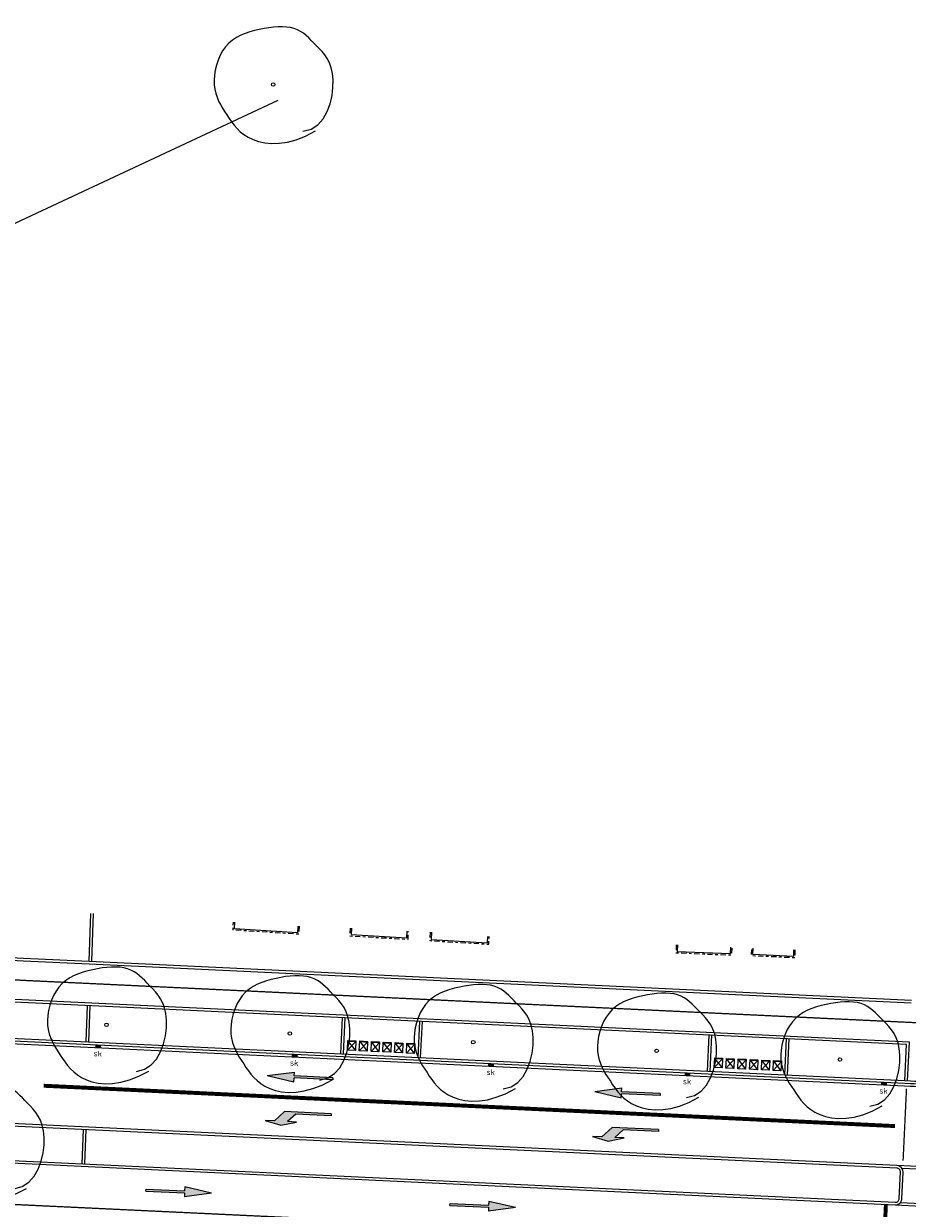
# Model space of a CAD drawing. Header units: metres. Extents: x 196678 to 197613, y 355400 to 356418.
# Tile 28 of 40: x 197094 to 197162, y 355715 to 355805. Entities that reach past the tile are written whole.
import ezdxf
from ezdxf.enums import TextEntityAlignment as Align

# ---------------------------------------------------------------- set-up
doc = ezdxf.new("R2010")
doc.units = ezdxf.units.M
for name, pattern in [('VH-OPSLUITBAND-SO', [10, 4, -2, 2, -2]), ('VW-1-3_STREEP', [4, 1, -3]), ('VW-30270_STREEP', [3, 0.3, -2.7]), ('VW-5050_STREEP', [1, 0.5, -0.5])]:
    doc.linetypes.add(name, pattern=pattern)
for name, color, linetype, lineweight in [('B-WE-GR-BOOM-S', 252, 'Continuous', 18), ('N-WE-GR-BOOM-S', 7, 'Continuous', 18), ('N-WE-RI-GWA_KOLK_STRAATKOLK-450X300-S', 5, 'Continuous', 18), ('N-WE-VH-KANTOPSLUITING_ACHTERKANTBAND-G', 5, 'Continuous', 18), ('N-WE-VH-KANTOPSLUITING_OPSLUITBAND_200X250-G', 5, 'Continuous', 18), ('N-WE-VH-KANTOPSLUITING_TROTTOIRBAND_180X200-G', 5, 'Continuous', 18), ('N-WE-VW-MARKERING_DWARS_OVERSTEEK_KANALISATIESTREEP50_010-G', 1, 'VW-5050_STREEP', 18), ('N-WE-VW-MARKERING_DWARS_STOPSTREEP_030-G', 1, 'Continuous', 18), ('N-WE-VW-MARKERING_LANGS_STREEP_13_010-G', 1, 'VW-1-3_STREEP', 18), ('N-WE-VW-MARKERING_LANGS_STREEP_13_030-G', 1, 'VW-1-3_STREEP', 18), ('N-WE-VW-MARKERING_PIJL-S', 1, 'Continuous', 25), ('N01-WE-IE-MEUBILAIR_WEGMEUBILAIR_CONTAINER-S', 7, 'Continuous', 9), ('N01-WE-VH-GOOT_TEGEL-G', 5, 'Continuous', 18), ('N01-WE-VH-KANTOPSLUITING_ACHTERKANTBAND-G', 5, 'Continuous', 18), ('N01-WE-VH-KANTOPSLUITING_GELEIDEBAND_50 200-G', 5, 'Continuous', 18), ('N01-WE-VH-KANTOPSLUITING_OPSLUITBAND_100X200-G', 5, 'VH-OPSLUITBAND-SO', 18), ('N01-WE-VH-KANTOPSLUITING_OPSLUITBAND_200X250-G', 5, 'Continuous', 18), ('N01-WE-VH-KANTOPSLUITING_TROTTOIRBAND_180X200-G', 5, 'Continuous', 18), ('N01-WE-VH-MATERIAALGRENS-G', 5, 'Continuous', 13), ('N01-WE-VW-MARKERING_LANGS_STREEP_30270_010-G', 7, 'VW-30270_STREEP', 13), ('N01-WE-VW-MARKERING_PIJL-S', 7, 'Continuous', 25)]:
    doc.layers.add(name, color=color, linetype=linetype, lineweight=lineweight)
doc.styles.add('NLCS-ISO-M250-T18', font='NLCS-ISO.ttf', dxfattribs={"height": 0.45})

# ---------------------------------------------------------------- blocks, each defined once
blk = doc.blocks.new('SGR-BOOM_09')
blk.add_lwpolyline([(-2.710739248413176, 3.837438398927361), (-3.390540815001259, 3.615178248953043), (-3.939121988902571, 3.222587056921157), (-4.366876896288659, 2.696796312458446), (-4.684199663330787, 2.074937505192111), (-4.901484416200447, 1.394142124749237), (-5.029125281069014, 0.691541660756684), (-5.07751638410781, 0.004267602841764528), (-5.057051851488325, -0.6305485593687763), (-4.977847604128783, -1.18375880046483), (-4.848906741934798, -1.658148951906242), (-4.678954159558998, -2.064488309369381), (-4.476714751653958, -2.41354616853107), (-4.250913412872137, -2.716091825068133), (-4.010275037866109, -2.982894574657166), (-3.763524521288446, -3.224723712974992), (-3.519386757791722, -3.452348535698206), (-3.284344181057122, -3.674130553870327), (-3.055909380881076, -3.888800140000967), (-2.829352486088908, -4.092679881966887), (-2.599943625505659, -4.282092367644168), (-2.362952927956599, -4.45336018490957), (-2.113650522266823, -4.602805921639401), (-1.847306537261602, -4.726752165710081), (-1.559191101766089, -4.821521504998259), (-1.245945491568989, -4.884451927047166), (-0.9096955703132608, -4.916943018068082), (-0.5539383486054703, -4.921409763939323), (-0.1821708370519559, -4.900267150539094), (0.2021099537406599, -4.855930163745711), (0.595407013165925, -4.790813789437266), (0.9942233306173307, -4.707333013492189), (1.395061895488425, -4.607902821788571), (1.794278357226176, -4.49391581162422), (2.187639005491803, -4.362675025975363), (2.57076278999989, -4.210461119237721), (2.939268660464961, -4.033554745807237), (3.288775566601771, -3.82823656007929), (3.614902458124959, -3.590787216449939), (3.913268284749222, -3.31748736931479), (4.179491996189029, -3.004617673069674), (4.409902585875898, -2.650610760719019), (4.603669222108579, -2.262507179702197), (4.760671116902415, -1.849499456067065), (4.880787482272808, -1.42078011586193), (4.963897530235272, -0.9855416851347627), (5.009880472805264, -0.55297668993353), (5.018615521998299, -0.1322776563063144), (4.989981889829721, 0.2673628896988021), (4.924618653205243, 0.6390091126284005), (4.826204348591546, 0.9847519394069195), (4.69917737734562, 1.308938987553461), (4.54797614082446, 1.615917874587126), (4.377039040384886, 1.910036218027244), (4.190804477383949, 2.195641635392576), (3.993710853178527, 2.477081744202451), (3.790196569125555, 2.75870416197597), (3.582779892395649, 3.043288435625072), (3.366298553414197, 3.32734182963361), (3.133670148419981, 3.605803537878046), (2.877812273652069, 3.873612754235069), (2.591642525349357, 4.125708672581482), (2.2680784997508, 4.357030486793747), (1.900037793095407, 4.562517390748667), (1.480438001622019, 4.737108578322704), (1.003802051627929, 4.874466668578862), (0.4710741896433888, 4.963147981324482), (-0.1151960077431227, 4.990432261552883), (-0.7524589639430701, 4.943599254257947), (-1.438165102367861, 4.809928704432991), (-2.169764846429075, 4.576700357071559), (-2.944708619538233, 4.231193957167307), (-3.760446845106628, 3.760689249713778)])
blk.add_circle((0, 0), 0.15)
blk = doc.blocks.new('N-SVW-MARKERING_PIJL_RD_5.0')
blk.add_hatch(color=256).paths.add_polyline_path([(2.950000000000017, 0.3749999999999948), (2.949999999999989, 0.07499999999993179), (0, 0.07499999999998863), (0, -0.07499999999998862), (2.949999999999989, -0.07499999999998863), (2.949999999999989, -0.3750000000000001), (5, -4.163336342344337e-17)])
for p, q in [((0, 0.07499999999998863), (2.949999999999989, 0.07499999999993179)), ((0, -0.07499999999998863), (0, 0.07499999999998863)), ((2.950000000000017, 0.375), (2.949999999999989, 0.07499999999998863)), ((5, 0), (2.949999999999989, 0.375)), ((5, 0), (2.949999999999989, -0.375)), ((0, -0.07499999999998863), (2.949999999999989, -0.07499999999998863)), ((2.949999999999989, -0.07499999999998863), (2.949999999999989, -0.3750000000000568))]:
    blk.add_line(p, q)
blk = doc.blocks.new('N-SVW-MARKERING_PIJL_LA_5.0')
blk.add_hatch(color=256).paths.add_polyline_path([(3.295908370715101, 0.375), (2.695908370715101, -0.2250000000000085), (7.105427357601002e-16, -0.2250000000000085), (0, -0.375), (3.549999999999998, -0.375), (4.3, 0.375), (5, 0.375), (3.8, 0.6749999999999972), (2.6, 0.375)])
for p, q in [((3.800000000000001, 0.6749999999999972), (2.6, 0.375)), ((2.6, 0.375), (3.295908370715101, 0.375)), ((2.695908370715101, -0.2250000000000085), (3.295908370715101, 0.375)), ((3.549999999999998, -0.375), (4.3, 0.375)), ((5, 0.375), (3.8, 0.6749999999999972)), ((4.3, 0.375), (5, 0.375)), ((0, -0.2250000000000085), (2.695908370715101, -0.2250000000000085)), ((0, -0.375), (0, -0.2250000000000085)), ((0, -0.375), (3.549999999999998, -0.375))]:
    blk.add_line(p, q)
blk = doc.blocks.new('SIE-WEG_CONTAINER_ALGEMEEN-SO')
at = {"color": 0, "linetype": 'ByBlock', "lineweight": -2}
for points in [[(-0.3, 0.4), (0.3, 0.4), (0.3, -0.35), (-0.3, -0.35), (-0.3, 0.4)], [(-0.3, 0.35), (0.3, 0.35)], [(0.3, 0.35), (-0.3, -0.35)], [(-0.3, 0.35), (0.3, -0.35)]]:
    blk.add_lwpolyline(points, dxfattribs=at)
blk = doc.blocks.new('*U161')
blk.add_solid([(0.225, -2.775557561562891e-17), (-0.225, 2.775557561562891e-17), (0.2249999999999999, -0.2000000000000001), (-0.2250000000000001, -0.2)])
at = {"style": 'NLCS-ISO-M250-T18'}
blk.add_attdef('SK', text='', height=0.45, dxfattribs=at).set_placement((0, -1.01), align=Align.BOTTOM_CENTER)

msp = doc.modelspace()

# ---------------------------------------------------------------- linework, layer by layer
at = {"layer": 'N-WE-VH-KANTOPSLUITING_ACHTERKANTBAND-G', "flags": 128}
for points in [[(197161.3686980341, 355724.7792234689), (197161.4988029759, 355727.526150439), (197155.6054727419, 355727.8054693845), (197093.9975852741, 355730.7254228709, -0.01495237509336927), (197078.8976362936, 355731.8311882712, 0.034645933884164), (197078.510287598, 355731.8442614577, 0.4236795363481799), (197075.8161621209, 355728.8565099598)], [(197078.3469383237, 355728.7144919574, 0.001125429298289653), (197079.6948930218, 355728.6476064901), (197161.3686980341, 355724.7792234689)]]:
    msp.add_lwpolyline(points, format="xyb", dxfattribs=at)
msp.add_lwpolyline([(197083.0187638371, 355719.1797490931), (197160.6290430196, 355715.5038167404, 0.4142136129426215), (197160.9429003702, 355715.7892875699), (197161.0375225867, 355717.7870619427, 0.4142135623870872), (197160.7520517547, 355718.1009192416), (197082.4541972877, 355721.8094043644, 0.5149900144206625), (197082.152033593, 355721.4256390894), (197082.744986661, 355719.3953119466, 0.320140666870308)], format="xyb", close=True, dxfattribs=at)
at = {"layer": 'N-WE-VH-KANTOPSLUITING_OPSLUITBAND_200X250-G', "ltscale": 0.1, "flags": 128}
msp.add_lwpolyline([(197161.5684740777, 355724.7697613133), (197161.7080408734, 355727.7164579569), (197155.8147170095, 355727.9957766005), (197094.006637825, 355730.9252183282, -0.01495278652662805), (197078.9182002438, 355732.0301282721, 0.04999045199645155), (197078.3198131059, 355732.0319857, 0.403226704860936), (197075.6149852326, 355728.8687204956)], format="xyb", dxfattribs=at)
at = {"layer": 'N-WE-VH-KANTOPSLUITING_TROTTOIRBAND_180X200-G', "ltscale": 0.2, "flags": 128}
msp.add_lwpolyline([(197079.9469436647, 355728.4344796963), (197161.3592358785, 355724.5794474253)], dxfattribs=at)
msp.add_lwpolyline([(197083.009301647, 355718.9799730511), (197160.6195808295, 355715.3040406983, 0.4142136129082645), (197161.1426764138, 355715.7798254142), (197161.2372986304, 355717.777599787, 0.4142135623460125), (197160.7615139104, 355718.3006952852), (197082.4636594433, 355722.009180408, 0.5149900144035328), (197081.9600532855, 355721.3695716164), (197082.5530063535, 355719.3392444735, 0.320140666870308)], format="xyb", close=True, dxfattribs=at)
at = {"layer": 'N-WE-VW-MARKERING_DWARS_OVERSTEEK_KANALISATIESTREEP50_010-G', "const_width": 0.1, "flags": 128}
msp.add_lwpolyline([(197161.2299343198, 355718.6789575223), (197161.4901436, 355724.1727987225)], dxfattribs=at)
at = {"layer": 'N-WE-VW-MARKERING_DWARS_STOPSTREEP_030-G', "const_width": 0.3, "flags": 128}
msp.add_lwpolyline([(197159.4827407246, 355706.0975301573), (197159.9203647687, 355715.3371583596)], dxfattribs=at)
at = {"layer": 'N-WE-VW-MARKERING_LANGS_STREEP_13_010-G', "const_width": 0.1, "flags": 128}
msp.add_lwpolyline([(197084.3558799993, 355715.7626632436), (197157.2741359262, 355712.3089764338)], dxfattribs=at)
at = {"layer": 'N-WE-VW-MARKERING_LANGS_STREEP_13_030-G', "const_width": 0.3, "flags": 128}
msp.add_lwpolyline([(197160.6104516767, 355721.3112132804), (197095.6832374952, 355724.3864138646)], dxfattribs=at)
at = {"layer": 'N01-WE-VH-GOOT_TEGEL-G', "ltscale": 0.2, "flags": 128}
msp.add_lwpolyline([(197073.2636991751, 355768.0193761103, 0.5016592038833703), (197072.1419400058, 355767.9870605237, 0.0931230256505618), (197067.5528328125, 355757.8832528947), (197062.7368817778, 355738.2568781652, 0.1091892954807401), (197062.555358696, 355730.4036486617, 0.3301124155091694), (197063.6117667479, 355729.4415845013, 0.006739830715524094), (197071.6736169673, 355728.7342483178, 0.005551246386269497), (197078.326152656, 355728.3150323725, 0.001125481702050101), (197079.6759687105, 355728.2480544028), (197161.3497737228, 355724.3796713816), (197161.7753196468, 355724.3595159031, 0.02406384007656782), (197166.6045407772, 355724.3633307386, 0.01327501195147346), (197169.2621097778, 355724.5642438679, 0.0881873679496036), (197181.8754615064, 355728.1629464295, 0.002238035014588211), (197182.1763050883, 355728.3113702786, 0.02864623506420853), (197185.899401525, 355730.4434364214), (197185.9541522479, 355730.4770284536)], format="xyb", dxfattribs=at)
at = {"layer": 'N01-WE-VH-KANTOPSLUITING_ACHTERKANTBAND-G', "ltscale": 0.2, "flags": 128}
for points in [[(197099.1513282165, 355733.8849497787), (197099.2808121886, 355737.5208048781)], [(197115.0635760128, 355736.5470563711), (197115.0375877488, 355736.0487138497), (197110.2295598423, 355736.3465055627), (197110.2551861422, 355736.8469132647)], [(197119.1651051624, 355736.4078247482), (197119.1363486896, 355735.9087117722), (197123.3814070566, 355735.6641938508), (197123.3999998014, 355736.161806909)], [(197125.2694191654, 355736.08575954), (197125.2312313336, 355735.5492161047), (197129.5424788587, 355735.2800985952), (197129.5547623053, 355735.7761158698)], [(197144.0297308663, 355735.1205351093), (197144.0093950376, 355734.6210088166), (197148.0723405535, 355734.4580439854), (197148.0925772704, 355734.9551357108)], [(197152.8837913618, 355734.7444738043), (197152.8668011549, 355734.2457956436), (197149.7710531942, 355734.3831173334), (197149.7932152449, 355734.8826249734)], [(197099.1513282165, 355733.8849497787), (197161.8594416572, 355730.9128743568)], [(197098.9323611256, 355727.7364466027), (197099.0303129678, 355730.4868928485)], [(197118.3417961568, 355726.8171417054), (197118.4720537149, 355729.5654365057)], [(197124.4349989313, 355726.5285443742), (197124.5651596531, 355729.2766490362)], [(197146.31043376, 355725.4924467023), (197146.4406487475, 355728.2398433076)], [(197152.4036362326, 355725.2038430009), (197152.5337547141, 355727.9510558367)], [(197098.6938882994, 355721.0402306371), (197098.6013464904, 355718.4416958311)]]:
    msp.add_lwpolyline(points, dxfattribs=at)
for points in [[(197078.8678676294, 355735.2526741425, 0.0153350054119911), (197094.1452351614, 355734.1222155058), (197099.1536780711, 355733.8848384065)], [(197161.3686980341, 355724.7792234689), (197161.7942439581, 355724.7590679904, 0.02406384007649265), (197166.5849852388, 355724.7628524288, 0.02406384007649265)], [(197166.1771318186, 355717.7232332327, 0.02631467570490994), (197163.8955232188, 355717.9520324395), (197161.151603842, 355718.0819949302)], [(197161.0285951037, 355715.4848923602), (197164.6399253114, 355715.3138453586, 0.01005210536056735), (197166.0385185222, 355715.2757591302, 0.009230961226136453)]]:
    msp.add_lwpolyline(points, format="xyb", dxfattribs=at)
at = {"layer": 'N01-WE-VH-KANTOPSLUITING_GELEIDEBAND_50 200-G', "ltscale": 0.2, "flags": 128}
msp.add_lwpolyline([(197078.8469999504, 355735.0537657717, 0.01533458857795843), (197094.1361828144, 355733.922420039), (197099.144209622, 355733.685062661)], format="xyb", dxfattribs=at)
msp.add_lwpolyline([(197099.144209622, 355733.685062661), (197161.849973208, 355730.7130986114)], dxfattribs=at)
at = {"layer": 'N01-WE-VH-KANTOPSLUITING_OPSLUITBAND_100X200-G', "ltscale": 0.1, "flags": 128}
for points in [[(197115.1634403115, 355736.5418485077), (197115.1321931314, 355735.9426627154), (197110.1246307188, 355736.2528128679), (197110.1553170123, 355736.852027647)], [(197119.0652707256, 355736.413576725), (197119.0307621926, 355735.814627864), (197123.4775273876, 355735.5584915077), (197123.4999300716, 355736.1580731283)], [(197125.1696714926, 355736.0928589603), (197125.1243221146, 355735.4556949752), (197129.6398777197, 355735.173824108), (197129.6547316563, 355735.7736402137)], [(197143.9298136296, 355735.1246027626), (197143.9054077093, 355734.5250993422), (197148.1681925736, 355734.3541189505), (197148.1924945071, 355734.9510680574)], [(197152.9837333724, 355734.7410687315), (197152.9633029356, 355734.141416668), (197149.666719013, 355734.2876470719), (197149.6933135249, 355734.8870573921)]]:
    msp.add_lwpolyline(points, dxfattribs=at)
at = {"layer": 'N01-WE-VH-KANTOPSLUITING_OPSLUITBAND_200X250-G', "ltscale": 0.1, "flags": 128}
for points in [[(197099.3511177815, 355733.8754806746), (197099.4805939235, 355737.5111159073)], [(197099.1321509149, 355727.726983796), (197099.2301025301, 355730.4774236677)], [(197118.5415722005, 355726.8076795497), (197118.6718294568, 355729.5559679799)], [(197124.2352228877, 355726.5380065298), (197124.3653839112, 355729.286117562)], [(197146.5102095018, 355725.4829781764), (197146.6404244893, 355728.2303747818)], [(197152.203860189, 355725.2133051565), (197152.3339789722, 355727.9605243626)], [(197098.8936780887, 355721.0307678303), (197098.8011362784, 355718.4322329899)]]:
    msp.add_lwpolyline(points, dxfattribs=at)
for points in [[(197161.3592358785, 355724.5794474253), (197161.7847818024, 355724.5592919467, 0.02406384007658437), (197166.594763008, 355724.5630915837, 0.02406384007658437)], [(197166.6086933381, 355717.8554284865, 0.03093758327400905), (197163.9049853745, 355718.1518084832), (197160.7615139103, 355718.3006952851)], [(197160.6195808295, 355715.3040406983), (197164.6304631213, 355715.1140693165, 0.01293853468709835), (197166.4411380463, 355715.0752189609, 0.009178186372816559)]]:
    msp.add_lwpolyline(points, format="xyb", dxfattribs=at)
at = {"layer": 'N01-WE-VH-KANTOPSLUITING_TROTTOIRBAND_180X200-G', "ltscale": 0.2}
msp.add_line((197161.1426764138, 355715.7798254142), (197161.2372986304, 355717.777599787), dxfattribs=at)
for centre, radius, start, end in [((197160.7378585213, 355717.8012551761), 0.5000000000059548, 357.2882798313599, 87.28827982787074), ((197160.6432363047, 355715.8034808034), 0.5000000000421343, 267.288269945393, 357.2882798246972)]:
    msp.add_arc(centre, radius, start, end, dxfattribs=at)
at = {"layer": 'N01-WE-VH-MATERIAALGRENS-G', "ltscale": 0.2, "flags": 128}
msp.add_lwpolyline([(197079.4838530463, 355783.5963474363), (197086.1525421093, 355786.7231235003), (197095.5774051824, 355791.119059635, 0.0001601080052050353), (197095.57749223, 355791.1191002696), (197113.5640982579, 355799.522426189)], format="xyb", dxfattribs=at)
at = {"layer": 'N01-WE-VW-MARKERING_LANGS_STREEP_30270_010-G', "const_width": 0.1, "flags": 128}
msp.add_lwpolyline([(197178.7421509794, 355730.4161105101, -0.09455562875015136), (197168.1646914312, 355728.9123279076), (197094.0714103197, 355732.4238191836, -0.02324093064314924), (197070.7975367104, 355734.5163659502, -0.02324093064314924)], format="xyb", dxfattribs=at)

# ---------------------------------------------------------------- block references
at = {"layer": 'B-WE-GR-BOOM-S', "xscale": 0.9000000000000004, "yscale": 0.9000000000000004, "zscale": 0.9000000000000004, "rotation": 177.2882798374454}
msp.add_blockref('SGR-BOOM_09', (197113.182, 355800.727), dxfattribs=at)
at = {"layer": 'N-WE-GR-BOOM-S', "xscale": 0.9000000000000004, "yscale": 0.9000000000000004, "zscale": 0.9000000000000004, "rotation": 177.2882798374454}
for p in [(197100.47675063, 355729.0348342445), (197114.4610736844, 355728.3724833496), (197128.4453967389, 355727.7101324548), (197142.4297197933, 355727.0477815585), (197156.4140428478, 355726.3854306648), (197091.1442649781, 355720.0963522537)]:
    msp.add_blockref('SGR-BOOM_09', p, dxfattribs=at)
at = {"layer": 'N-WE-RI-GWA_KOLK_STRAATKOLK-450X300-S', "rotation": 357.2889571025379}
for p in [(197099.8435467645, 355727.4923363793), (197114.8267584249, 355726.7828518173), (197129.8099700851, 355726.0733672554), (197144.7931817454, 355725.3638826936), (197159.7763934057, 355724.6543981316)]:
    msp.add_blockref('*U161', p, dxfattribs=at).add_auto_attribs({'SK': 'sk'})
at = {"layer": 'N-WE-VW-MARKERING_PIJL-S'}
for name, p, rotation in [('N-SVW-MARKERING_PIJL_RD_5.0', (197117.7331167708, 355724.918813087), 177.2882798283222), ('N-SVW-MARKERING_PIJL_RD_5.0', (197142.7039394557, 355723.7110716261), 177.2882798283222), ('N-SVW-MARKERING_PIJL_LA_5.0', (197117.5888188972, 355721.8722284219), 177.2882798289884), ('N-SVW-MARKERING_PIJL_LA_5.0', (197142.5596415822, 355720.6644869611), 177.2882798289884), ('N-SVW-MARKERING_PIJL_RD_5.0', (197126.6706036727, 355715.335238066), 357.2882798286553)]:
    msp.add_blockref(name, p, dxfattribs=dict(at, rotation=rotation))
at = {"layer": 'N01-WE-IE-MEUBILAIR_WEGMEUBILAIR_CONTAINER-S', "rotation": 357.2882798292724}
for p in [(197119.1716857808, 355727.4285636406), (197120.0706779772, 355727.3859839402), (197120.9696701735, 355727.3434042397), (197121.8686623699, 355727.3008245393), (197122.7676545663, 355727.2582448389), (197123.6666467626, 355727.2156651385), (197147.1403230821, 355726.1038622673), (197148.0393152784, 355726.0612825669), (197148.9383074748, 355726.0187028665), (197149.8372996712, 355725.976123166), (197150.7362918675, 355725.9335434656), (197151.6352840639, 355725.8909637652)]:
    msp.add_blockref('SIE-WEG_CONTAINER_ALGEMEEN-SO', p, dxfattribs=at)
at = {"layer": 'N01-WE-VW-MARKERING_PIJL-S', "rotation": 357.2882798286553}
msp.add_blockref('N-SVW-MARKERING_PIJL_RD_5.0', (197103.4841582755, 355716.4334385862), dxfattribs=at)

doc.saveas('drawing.dxf')
